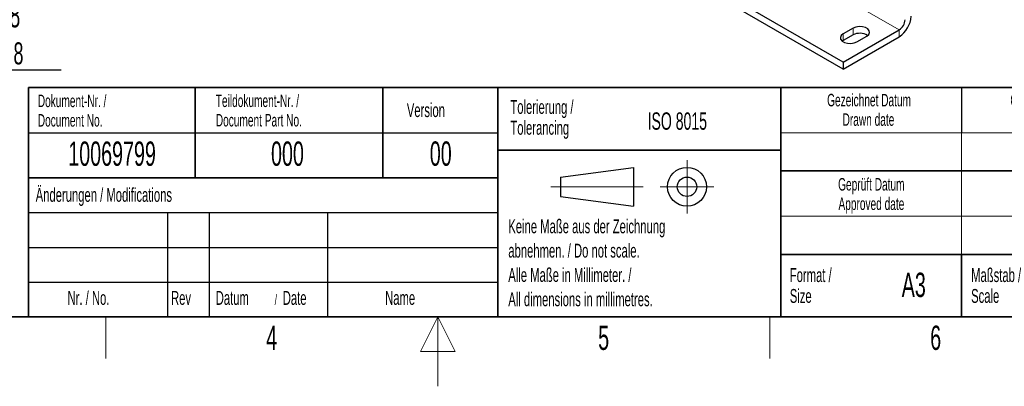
# Model space of a CAD drawing. Header units: millimetres. Extents: x 5 to 418, y 2 to 292.
# Tile 7 of 20: x 157 to 298, y 2 to 55. Entities that reach past the tile are written whole.
import ezdxf

# ---------------------------------------------------------------- set-up
doc = ezdxf.new("R2010")
doc.units = ezdxf.units.MM
doc.layers.add('SLD-0', color=7, linetype='Continuous')
doc.styles.add('SLDTEXTSTYLE0', font='TXT', dxfattribs={"width": 0.605})

# ---------------------------------------------------------------- blocks, each defined once
blk = doc.blocks.new('SW_NOTE_0_4')
at = {"layer": 'SLD-0', "color": 0, "char_height": 1.8, "attachment_point": 2, "style": 'SLDTEXTSTYLE0'}
for s, insert in [('Gezeichnet Name', (9.7, 2.32)), ('Drawn name', (9.62, -0.48))]:
    blk.add_mtext(s, dxfattribs=dict(at, insert=insert))
blk = doc.blocks.new('SW_NOTE_0_5')
at = {"layer": 'SLD-0', "color": 0, "char_height": 1.8, "attachment_point": 2, "style": 'SLDTEXTSTYLE0'}
for s, insert in [('Gezeichnet Datum', (10.04, 2.32)), ('Drawn date', (9.95, -0.48))]:
    blk.add_mtext(s, dxfattribs=dict(at, insert=insert))
blk = doc.blocks.new('SW_NOTE_0_6')
at = {"layer": 'SLD-0', "color": 0, "char_height": 2, "attachment_point": 1, "style": 'SLDTEXTSTYLE0'}
for s, insert in [('Maßstab /', (0, 2.58)), ('Scale', (0, -0.42))]:
    blk.add_mtext(s, dxfattribs=dict(at, insert=insert))
blk = doc.blocks.new('SW_NOTE_0_7')
at = {"layer": 'SLD-0', "color": 0, "char_height": 1.8, "attachment_point": 2, "style": 'SLDTEXTSTYLE0'}
for s, insert in [('Geprüft Datum', (7.96, 2.32)), ('Approved date', (7.97, -0.48))]:
    blk.add_mtext(s, dxfattribs=dict(at, insert=insert))
blk = doc.blocks.new('SW_NOTE_0_8')
at = {"layer": 'SLD-0', "color": 0, "char_height": 2, "attachment_point": 1, "style": 'SLDTEXTSTYLE0'}
for s, insert in [('Format /', (0, 2.58)), ('Size', (0, -0.42))]:
    blk.add_mtext(s, dxfattribs=dict(at, insert=insert))
blk = doc.blocks.new('SW_NOTE_0_9')
at = {"layer": 'SLD-0', "color": 0, "char_height": 2, "attachment_point": 1, "style": 'SLDTEXTSTYLE0'}
for s, insert in [('Keine Maße aus der Zeichnung', (0, 2.58)), ('abnehmen. / Do not scale.', (0, -0.92)), ('Alle Maße in Millimeter. /', (0, -4.42)), ('All dimensions in millimetres.', (0, -7.92))]:
    blk.add_mtext(s, dxfattribs=dict(at, insert=insert))
blk = doc.blocks.new('SW_NOTE_0_10')
at = {"layer": 'SLD-0', "color": 0, "char_height": 2, "attachment_point": 1, "style": 'SLDTEXTSTYLE0'}
for s, insert in [('Tolerierung /', (0, 2.58)), ('Tolerancing', (0, -0.42))]:
    blk.add_mtext(s, dxfattribs=dict(at, insert=insert))
blk = doc.blocks.new('SW_NOTE_0_11')
at = {"layer": 'SLD-0', "color": 0, "char_height": 1.8, "attachment_point": 1, "style": 'SLDTEXTSTYLE0'}
for s, insert in [('Dokument-Nr. /', (0, 2.32)), ('Document No.', (0, -0.48))]:
    blk.add_mtext(s, dxfattribs=dict(at, insert=insert))
blk = doc.blocks.new('SW_NOTE_0_12')
at = {"layer": 'SLD-0', "color": 0, "char_height": 1.8, "attachment_point": 1, "style": 'SLDTEXTSTYLE0'}
for s, insert in [('Teildokument-Nr. /', (0, 2.32)), ('Document Part No.', (0, -0.48))]:
    blk.add_mtext(s, dxfattribs=dict(at, insert=insert))
blk = doc.blocks.new('SW_NOTE_0_13')
at = {"layer": 'SLD-0', "color": 0, "attachment_point": 1, "style": 'SLDTEXTSTYLE0'}
for s, insert, char_height in [('Datum', (0, 2.58), 2), ('/', (8.48, 2.08), 1.5), ('Date', (9.64, 2.58), 2)]:
    blk.add_mtext(s, dxfattribs=dict(at, insert=insert, char_height=char_height))
blk = doc.blocks.new('SW_NOTE_0_14')
at = {"layer": 'SLD-0', "color": 0, "char_height": 1.8, "attachment_point": 2, "style": 'SLDTEXTSTYLE0'}
for s, insert in [('Geprüft Name', (7.62, 2.32)), ('Approved name', (7.65, -0.48))]:
    blk.add_mtext(s, dxfattribs=dict(at, insert=insert))
blk = doc.blocks.new('SW_NOTE_0_17')
at = {"layer": 'SLD-0', "color": 0}
blk.add_line((14.32, 0), (0, 0), dxfattribs=at)
blk.add_line((14.32, 0), (0, 0), dxfattribs=at)
at = {"layer": 'SLD-0', "color": 0, "attachment_point": 1, "style": 'SLDTEXTSTYLE0'}
for s, insert, char_height in [('für M8', (0.4, 9.67), 3.5), ('for M8', (1.59, 4.01), 3.175)]:
    blk.add_mtext(s, dxfattribs=dict(at, insert=insert, char_height=char_height))

msp = doc.modelspace()

# ---------------------------------------------------------------- linework, layer by layer
at = {"color": 7, "linetype": 'Continuous', "lineweight": 25}
for p, q in [((275.3003, 47.6776), (206.5696, 87.355)), ((275.3003, 48.6574), (238.5491, 69.8734)), ((276.7146, 53.5558), (275.3003, 52.7394)), ((275.3003, 48.6574), (283.3614, 53.3109)), ((276.7146, 52.576), (275.3003, 51.7596)), ((277.2802, 51.5965), (278.6944, 52.4129)), ((275.3003, 51.7596), (275.1768, 51.678)), ((275.3003, 47.6776), (283.3614, 52.3311)), ((275.3003, 48.6574), (275.3003, 47.6776))]:
    msp.add_line(p, q, dxfattribs=at)
at = {"color": 7, "linetype": 'Continuous', "lineweight": 18}
for p, q in [((283.3614, 53.3109), (245.753, 75.0218)), ((275.3003, 52.7394), (275.3003, 51.7596)), ((276.7146, 53.5558), (276.7146, 52.576)), ((283.3614, 52.3311), (283.3614, 53.3109))]:
    msp.add_line(p, q, dxfattribs=at)
at = {"color": 7, "linetype": 'Continuous', "lineweight": 25, "flags": 128}
for points in [[(275.3003, 52.7394), (275.0215, 52.5095), (274.8956, 52.2384), (274.938, 51.9588), (275.1435, 51.7044), (275.4873, 51.5059), (275.9279, 51.3873), (276.4123, 51.3628), (276.882, 51.4355), (277.2802, 51.5965)], [(278.6944, 52.4129), (278.9733, 52.6428), (279.0992, 52.9139), (279.0568, 53.1935), (278.8513, 53.4479), (278.5075, 53.6464), (278.0668, 53.765), (277.5825, 53.7895), (277.1128, 53.7168), (276.7146, 53.5558)]]:
    msp.add_lwpolyline(points, dxfattribs=at)
at = {"color": 7, "linetype": 'Continuous', "lineweight": 25}
for centre, radius, start, end in [((281.3739, 55.4381), 3.6883, 302.605478, 357.394522), ((282.3676, 54.8645), 1.8442, 302.605478, 357.394522), ((277.6968, 50.7446), 2.0782, 57.351721, 118.20711)]:
    msp.add_arc(centre, radius, start, end, dxfattribs=at)
at = {"layer": 'SLD-0', "lineweight": 35}
for p, q in [((158.1167, 45), (225.6167, 45)), ((158.1167, 45), (158.1167, 32)), ((182.1167, 45), (182.1167, 32)), ((209.1167, 45), (209.1167, 32)), ((225.6167, 45), (225.6167, 32)), ((225.6167, 45), (266.3305, 45)), ((225.6167, 45), (225.6167, 36)), ((266.3305, 12), (266.3305, 45)), ((266.3305, 45), (266.3305, 12)), ((318, 45), (266.3305, 45)), ((225.6167, 36), (266.3305, 36)), ((225.6167, 36), (225.6167, 12)), ((266.3305, 33), (318, 33)), ((158.1167, 32), (158.1167, 12)), ((158.1167, 32), (225.6167, 32)), ((225.6167, 32), (225.6167, 12)), ((266.3305, 21), (318, 21)), ((292.3305, 21), (292.3305, 12)), ((26, 12), (408, 12)), ((158.1167, 12), (225.6167, 12)), ((225.6167, 12), (266.3305, 12)), ((266.3305, 12), (318, 12))]:
    msp.add_line(p, q, dxfattribs=at)
at = {"layer": 'SLD-0'}
for p, q in [((292.3305, 45), (292.3305, 38.5)), ((158.1167, 38.5), (225.6167, 38.5)), ((158.1167, 27), (225.6167, 27)), ((178.1167, 27), (178.1167, 12)), ((184.1167, 27), (184.1167, 12)), ((201.1167, 27), (201.1167, 12)), ((158.1167, 22), (225.6167, 22)), ((158.1167, 17), (225.6167, 17))]:
    msp.add_line(p, q, dxfattribs=at)
at = {"layer": 'SLD-0', "lineweight": 18}
for p, q in [((266.3305, 38.5), (318, 38.5)), ((292.3305, 38.5), (292.3305, 33)), ((252.8396, 34.5746), (252.8396, 26.8746)), ((292.3305, 33), (292.3305, 26.5)), ((233.2396, 30.7246), (246.5396, 30.7246)), ((248.9896, 30.7246), (256.6896, 30.7246)), ((266.3305, 26.5), (318, 26.5)), ((292.3305, 26.5), (292.3305, 21)), ((169.25, 6), (169.25, 12)), ((217, 12), (214.5, 7)), ((217, 2), (217, 12)), ((219.5, 7), (217, 12)), ((264.75, 6), (264.75, 12)), ((214.5, 7), (219.5, 7))]:
    msp.add_line(p, q, dxfattribs=at)
at = {"layer": 'SLD-0', "lineweight": 25}
for p, q in [((234.6396, 32.1246), (245.1396, 33.5246)), ((245.1396, 33.5246), (245.1396, 27.9246)), ((158.1167, 32), (225.6167, 32)), ((234.6396, 32.1246), (234.6396, 29.3246)), ((234.6396, 29.3246), (245.1396, 27.9246))]:
    msp.add_line(p, q, dxfattribs=at)
for radius in [2.8, 1.4]:
    msp.add_circle((252.8396, 30.7246), radius, dxfattribs=at)

# ---------------------------------------------------------------- block references
at = {"layer": 'SLD-0'}
for name, p in [('SW_NOTE_0_17', (148.5355, 47.5047)), ('SW_NOTE_0_11', (159.4707, 41.6688)), ('SW_NOTE_0_12', (185.0721, 41.687)), ('SW_NOTE_0_5', (268.9848, 41.7836)), ('SW_NOTE_0_4', (295.4677, 41.7836)), ('SW_NOTE_0_10', (227.4391, 40.6391)), ('SW_NOTE_0_7', (271.39, 29.6648)), ('SW_NOTE_0_14', (297.2543, 29.6648)), ('SW_NOTE_0_9', (227.1404, 23.4526)), ('SW_NOTE_0_8', (267.6251, 16.4335)), ('SW_NOTE_0_6', (293.7029, 16.4335)), ('SW_NOTE_0_13', (185.0629, 13.1463))]:
    msp.add_blockref(name, p, dxfattribs=at)

# ---------------------------------------------------------------- texts
at = {"layer": 'SLD-0', "style": 'SLDTEXTSTYLE0'}
for s, insert, char_height, attachment_point in [('Version', (212.5452, 42.7601), 2, 1), ('ISO 8015', (247.1716, 41.4342), 2.5, 1), ('10069799', (170.1557, 37.243), 3.5, 2), ('000', (195.3767, 37.243), 3.5, 2), ('00', (217.424, 37.2527), 3.5, 2), ('Änderungen / Modifications', (159.1698, 30.5619), 2, 1), ('A3', (285.4515, 18.3609), 3.5, 2), ('Nr. / No.', (163.7532, 15.7244), 2, 1), ('Rev', (178.6351, 15.7244), 2, 1), ('Name', (209.4275, 15.729), 2, 1), ('4', (193.1027, 10.743), 3.5, 2), ('5', (240.8527, 10.743), 3.5, 2), ('6', (288.6027, 10.743), 3.5, 2)]:
    msp.add_mtext(s, dxfattribs=dict(at, insert=insert, char_height=char_height, attachment_point=attachment_point))

doc.saveas('drawing.dxf')
